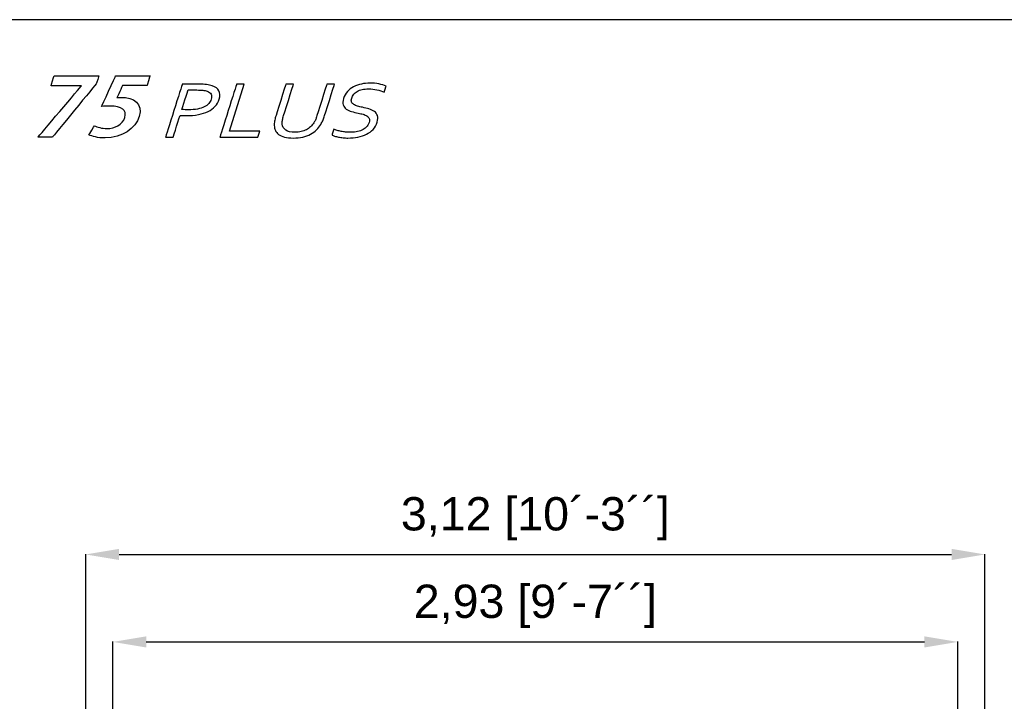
# Model space of a CAD drawing. Header units: millimetres. Extents: x 47009 to 83985, y -19576 to 31053.
# Tile 7 of 30: x 76515 to 79929, y -14940 to -12576. Entities that reach past the tile are written whole.
import ezdxf

# ---------------------------------------------------------------- set-up
doc = ezdxf.new("R2010")
doc.units = ezdxf.units.MM
doc.header["$LTSCALE"] = 50
doc.layers.add('AM_5', color=3, linetype='Continuous', lineweight=25)
doc.layers.add('Layer 1', color=7, linetype='Continuous')
doc.styles.add('Aktuální-ISO', font='arial.ttf')
doc.styles.get("Standard").update_dxf_attribs({"font": 'txt.shx'})
doc.dimstyles.new('AM_ISO$0', dxfattribs={"dimtxt": 3.5, "dimasz": 3.5, "dimexe": 1, "dimexo": 1, "dimgap": 1.5, "dimtad": 1, "dimdsep": 46, "dimtxsty": 'Standard', "dimcen": 0, "dimclrd": 256, "dimclre": 256, "dimclrt": 2, "dimadec": 0, "dimazin": 2, "dimtp": 0.1, "dimtm": 0.1, "dimtfac": 0.71, "dimtdec": 3, "dimtmove": 0, "dimatfit": 3, "dimfxl": 1, "dimlwd": -1, "dimlwe": -1, "dimarcsym": 1})

# ---------------------------------------------------------------- blocks, each defined once
blk = doc.blocks.new('*D213')
at = {"layer": 'AM_5', "linetype": 'ByBlock', "transparency": 16777216}
for p, q in [((76837.9, -15091.7), (76837.9, -14733)), ((76953.4, -14734), (79652.4, -14734)), ((79767.9, -15091.7), (79767.9, -14733))]:
    blk.add_line(p, q, dxfattribs=at)
at = {"layer": 'AM_5', "transparency": 16777216}
for points in [[(76953.4, -14714.8), (76953.4, -14753.3), (76837.9, -14734)], [(79652.4, -14714.8), (79652.4, -14753.3), (79767.9, -14734)]]:
    blk.add_solid(points, dxfattribs=at)
at = {"layer": 'Defpoints', "color": 0, "transparency": 16777216}
for p in [(79767.9, -14734), (76837.9, -15092.7), (79767.9, -15092.7)]:
    blk.add_point(p, dxfattribs=at)
at = {"layer": 'AM_5', "color": 2, "transparency": 16777216, "insert": (78302.9, -14610.5), "char_height": 115.5, "attachment_point": 5, "style": 'Aktuální-ISO'}
blk.add_mtext('2,93 [9´-7´´]', dxfattribs=at)
blk = doc.blocks.new('*D214')
at = {"layer": 'AM_5', "linetype": 'ByBlock', "transparency": 16777216}
for p, q in [((76743.9, -15686.2), (76743.9, -14429.7)), ((76859.4, -14430.7), (79746.4, -14430.7)), ((79861.9, -15686.2), (79861.9, -14429.7))]:
    blk.add_line(p, q, dxfattribs=at)
at = {"layer": 'AM_5', "transparency": 16777216}
for points in [[(76859.4, -14411.4), (76859.4, -14449.9), (76743.9, -14430.7)], [(79746.4, -14411.4), (79746.4, -14449.9), (79861.9, -14430.7)]]:
    blk.add_solid(points, dxfattribs=at)
at = {"layer": 'Defpoints', "color": 0, "transparency": 16777216}
for p in [(79861.9, -14430.7), (76743.9, -15687.2), (79861.9, -15687.2)]:
    blk.add_point(p, dxfattribs=at)
at = {"layer": 'AM_5', "color": 2, "transparency": 16777216, "insert": (78302.9, -14307.1), "char_height": 115.5, "attachment_point": 5, "style": 'Aktuální-ISO'}
blk.add_mtext('3,12 [10´-3´´]', dxfattribs=at)

msp = doc.modelspace()

# ---------------------------------------------------------------- linework, layer by layer
msp.add_lwpolyline([(83889.584, -19576.34), (83889.584, -12576.41), (73989.683, -12576.41), (73989.683, -19576.34)], close=True)
at = {"layer": 'Layer 1', "color": 253}
for points, knots in [([(76729.045, -12805.299), (76729.045, -12805.299), (76728.867, -12805.863), (76728.867, -12805.863), (76728.867, -12805.863), (76728.867, -12805.863), (76578.207, -12983.419), (76578.207, -12983.419), (76578.207, -12983.419), (76578.207, -12983.419), (76628.391, -12983.419), (76628.391, -12983.419), (76628.391, -12983.419), (76628.391, -12983.419), (76781.556, -12796.871), (76781.556, -12796.871), (76781.556, -12796.871), (76781.556, -12796.871), (76789.694, -12771.023), (76789.694, -12771.023), (76789.694, -12771.023), (76789.694, -12771.023), (76634.185, -12771.023), (76634.185, -12771.023), (76634.185, -12771.023), (76634.185, -12771.023), (76623.391, -12805.299), (76623.391, -12805.299), (76623.391, -12805.299), (76623.391, -12805.299), (76729.045, -12805.299), (76729.045, -12805.299)], [0, 0, 0, 0, 0.11111111, 0.11111111, 0.11111111, 0.11111112, 0.22222222, 0.22222222, 0.22222222, 0.22222223, 0.33333333, 0.33333333, 0.33333333, 0.33333334, 0.44444444, 0.44444444, 0.44444444, 0.44444445, 0.55555556, 0.55555556, 0.55555556, 0.55555557, 0.66666667, 0.66666667, 0.66666667, 0.66666668, 0.77777778, 0.77777778, 0.77777778, 0.77777779, 1, 1, 1, 1]), ([(76798.85, -12877.219), (76807.369, -12876.378), (76816.127, -12875.819), (76827.354, -12875.819), (76827.354, -12875.819), (76869.617, -12875.819), (76887.227, -12890.145), (76879.18, -12915.712), (76879.18, -12915.712), (76871.484, -12940.151), (76843.704, -12953.918), (76818.285, -12953.918), (76818.285, -12953.918), (76799.136, -12953.918), (76782.652, -12948.58), (76774.167, -12944.086), (76774.167, -12944.086), (76774.167, -12944.086), (76754.681, -12975.554), (76754.681, -12975.554), (76754.681, -12975.554), (76765.133, -12981.17), (76785.902, -12986.509), (76810.667, -12986.509), (76810.667, -12986.509), (76869.435, -12986.509), (76916.611, -12953.078), (76929.438, -12912.336), (76929.438, -12912.336), (76943.855, -12866.546), (76909.457, -12845.755), (76865.873, -12845.755), (76865.873, -12845.755), (76860.591, -12845.755), (76856.539, -12846.037), (76851.742, -12846.596), (76851.742, -12846.596), (76851.742, -12846.596), (76871.437, -12805.018), (76871.437, -12805.018), (76871.437, -12805.018), (76871.437, -12805.018), (76956.291, -12805.018), (76956.291, -12805.018), (76956.291, -12805.018), (76956.291, -12805.018), (76967.081, -12770.741), (76967.081, -12770.741), (76967.081, -12770.741), (76967.081, -12770.741), (76847.556, -12770.741), (76847.556, -12770.741), (76847.556, -12770.741), (76847.556, -12770.741), (76798.85, -12877.219), (76798.85, -12877.219)], [0, 0, 0, 0, 0.06666667, 0.06666667, 0.06666667, 0.06666668, 0.13333333, 0.13333333, 0.13333333, 0.13333334, 0.2, 0.2, 0.2, 0.20000001, 0.26666667, 0.26666667, 0.26666667, 0.26666668, 0.33333333, 0.33333333, 0.33333333, 0.33333334, 0.4, 0.4, 0.4, 0.40000001, 0.46666667, 0.46666667, 0.46666667, 0.46666668, 0.53333333, 0.53333333, 0.53333333, 0.53333334, 0.6, 0.6, 0.6, 0.60000001, 0.66666667, 0.66666667, 0.66666667, 0.66666668, 0.73333333, 0.73333333, 0.73333333, 0.73333334, 0.8, 0.8, 0.8, 0.80000001, 0.86666667, 0.86666667, 0.86666667, 0.86666668, 1, 1, 1, 1])]:
    msp.add_open_spline(points, degree=3, knots=knots, dxfattribs=at)
at = {"layer": 'Layer 1', "color": 7}
for points, knots in [([(77047.104, -12983.419), (77047.104, -12983.419), (77020.688, -12983.419), (77020.688, -12983.419), (77020.688, -12983.419), (77020.688, -12983.419), (77078.447, -12799.961), (77078.447, -12799.961), (77078.447, -12799.961), (77078.447, -12799.961), (77138.207, -12799.961), (77138.207, -12799.961), (77138.207, -12799.961), (77147.121, -12799.961), (77155.176, -12800.429), (77162.491, -12801.317), (77162.491, -12801.317), (77169.792, -12802.253), (77176.279, -12803.661), (77182.004, -12805.577), (77182.004, -12805.577), (77193.639, -12809.511), (77201.581, -12815.413), (77205.776, -12823.235), (77205.776, -12823.235), (77209.975, -12831.052), (77210.235, -12840.698), (77206.638, -12852.121), (77206.638, -12852.121), (77203.705, -12861.442), (77198.969, -12869.683), (77192.395, -12876.751), (77192.395, -12876.751), (77185.804, -12883.871), (77177.618, -12889.768), (77167.864, -12894.544), (77167.864, -12894.544), (77158.106, -12899.319), (77146.969, -12902.881), (77134.311, -12905.316), (77134.311, -12905.316), (77121.715, -12907.751), (77107.909, -12908.969), (77092.885, -12908.969), (77092.885, -12908.969), (77085.727, -12908.969), (77078.334, -12908.687), (77070.807, -12908.128), (77070.807, -12908.128), (77070.807, -12908.128), (77047.104, -12983.419), (77047.104, -12983.419)], [0, 0, 0, 0, 0.07142857, 0.07142857, 0.07142857, 0.07142858, 0.14285714, 0.14285714, 0.14285714, 0.14285715, 0.21428571, 0.21428571, 0.21428571, 0.21428572, 0.28571429, 0.28571429, 0.28571429, 0.2857143, 0.35714286, 0.35714286, 0.35714286, 0.35714287, 0.42857143, 0.42857143, 0.42857143, 0.42857144, 0.5, 0.5, 0.5, 0.50000001, 0.57142857, 0.57142857, 0.57142857, 0.57142858, 0.64285714, 0.64285714, 0.64285714, 0.64285715, 0.71428571, 0.71428571, 0.71428571, 0.71428572, 0.78571429, 0.78571429, 0.78571429, 0.7857143, 0.85714286, 0.85714286, 0.85714286, 0.85714287, 1, 1, 1, 1]), ([(77293.17, -12799.961), (77293.17, -12799.961), (77241.777, -12963.191), (77241.777, -12963.191), (77241.777, -12963.191), (77241.777, -12963.191), (77347.046, -12963.191), (77347.046, -12963.191), (77347.046, -12963.191), (77347.046, -12963.191), (77340.676, -12983.419), (77340.676, -12983.419), (77340.676, -12983.419), (77340.676, -12983.419), (77208.996, -12983.419), (77208.996, -12983.419), (77208.996, -12983.419), (77208.996, -12983.419), (77266.754, -12799.961), (77266.754, -12799.961), (77266.754, -12799.961), (77266.754, -12799.961), (77293.17, -12799.961), (77293.17, -12799.961)], [0, 0, 0, 0, 0.14285714, 0.14285714, 0.14285714, 0.14285715, 0.28571429, 0.28571429, 0.28571429, 0.2857143, 0.42857143, 0.42857143, 0.42857143, 0.42857144, 0.57142857, 0.57142857, 0.57142857, 0.57142858, 0.71428571, 0.71428571, 0.71428571, 0.71428572, 1, 1, 1, 1]), ([(77469.6, -12966.844), (77477.413, -12966.844), (77484.654, -12966.047), (77491.188, -12964.504), (77491.188, -12964.504), (77497.732, -12962.957), (77503.707, -12960.756), (77509.102, -12957.944), (77509.102, -12957.944), (77514.519, -12955.093), (77519.316, -12951.721), (77523.601, -12947.739), (77523.601, -12947.739), (77527.826, -12943.761), (77531.523, -12939.358), (77534.651, -12934.488), (77534.651, -12934.488), (77536.696, -12931.493), (77538.469, -12928.118), (77540.076, -12924.422), (77540.076, -12924.422), (77541.68, -12920.721), (77543.019, -12917.163), (77544.111, -12913.697), (77544.111, -12913.697), (77544.111, -12913.697), (77579.921, -12799.961), (77579.921, -12799.961), (77579.921, -12799.961), (77579.921, -12799.961), (77606.337, -12799.961), (77606.337, -12799.961), (77606.337, -12799.961), (77606.337, -12799.961), (77570.691, -12913.185), (77570.691, -12913.185), (77570.691, -12913.185), (77569.335, -12917.493), (77567.658, -12921.939), (77565.634, -12926.619), (77565.634, -12926.619), (77563.676, -12931.255), (77561.427, -12935.61), (77558.948, -12939.636), (77558.948, -12939.636), (77554.788, -12946.378), (77549.787, -12952.653), (77543.846, -12958.412), (77543.846, -12958.412), (77537.962, -12964.175), (77531.059, -12969.137), (77523.185, -12973.353), (77523.185, -12973.353), (77515.307, -12977.569), (77506.407, -12980.845), (77496.462, -12983.233), (77496.462, -12983.233), (77486.521, -12985.621), (77475.372, -12986.791), (77462.992, -12986.791), (77462.992, -12986.791), (77451.157, -12986.791), (77441.152, -12985.712), (77432.875, -12983.51), (77432.875, -12983.51), (77424.655, -12981.313), (77417.964, -12978.267), (77412.803, -12974.384), (77412.803, -12974.384), (77407.642, -12970.493), (77403.803, -12965.904), (77401.424, -12960.522), (77401.424, -12960.522), (77399.037, -12955.184), (77397.672, -12949.377), (77397.407, -12943.055), (77397.407, -12943.055), (77397.243, -12938.513), (77397.633, -12933.595), (77398.551, -12928.4), (77398.551, -12928.4), (77399.474, -12923.204), (77400.752, -12918.099), (77402.299, -12913.185), (77402.299, -12913.185), (77402.299, -12913.185), (77437.945, -12799.961), (77437.945, -12799.961), (77437.945, -12799.961), (77437.945, -12799.961), (77464.357, -12799.961), (77464.357, -12799.961), (77464.357, -12799.961), (77464.357, -12799.961), (77428.546, -12913.697), (77428.546, -12913.697), (77428.546, -12913.697), (77427.268, -12917.77), (77426.258, -12922.034), (77425.617, -12926.337), (77425.617, -12926.337), (77424.958, -12930.696), (77424.824, -12934.626), (77425.188, -12938.188), (77425.188, -12938.188), (77426.128, -12947.085), (77430.206, -12954.061), (77437.347, -12959.162), (77437.347, -12959.162), (77444.493, -12964.27), (77455.235, -12966.844), (77469.6, -12966.844)], [0, 0, 0, 0, 0.03448276, 0.03448276, 0.03448276, 0.03448277, 0.06896552, 0.06896552, 0.06896552, 0.06896553, 0.10344828, 0.10344828, 0.10344828, 0.10344829, 0.13793103, 0.13793103, 0.13793103, 0.13793104, 0.17241379, 0.17241379, 0.17241379, 0.1724138, 0.20689655, 0.20689655, 0.20689655, 0.20689656, 0.24137931, 0.24137931, 0.24137931, 0.24137932, 0.27586207, 0.27586207, 0.27586207, 0.27586208, 0.31034483, 0.31034483, 0.31034483, 0.31034484, 0.34482759, 0.34482759, 0.34482759, 0.3448276, 0.37931034, 0.37931034, 0.37931034, 0.37931035, 0.4137931, 0.4137931, 0.4137931, 0.41379311, 0.44827586, 0.44827586, 0.44827586, 0.44827587, 0.48275862, 0.48275862, 0.48275862, 0.48275863, 0.51724138, 0.51724138, 0.51724138, 0.51724139, 0.55172414, 0.55172414, 0.55172414, 0.55172415, 0.5862069, 0.5862069, 0.5862069, 0.58620691, 0.62068966, 0.62068966, 0.62068966, 0.62068967, 0.65517241, 0.65517241, 0.65517241, 0.65517242, 0.68965517, 0.68965517, 0.68965517, 0.68965518, 0.72413793, 0.72413793, 0.72413793, 0.72413794, 0.75862069, 0.75862069, 0.75862069, 0.7586207, 0.79310345, 0.79310345, 0.79310345, 0.79310346, 0.82758621, 0.82758621, 0.82758621, 0.82758622, 0.86206897, 0.86206897, 0.86206897, 0.86206898, 0.89655172, 0.89655172, 0.89655172, 0.89655173, 0.93103448, 0.93103448, 0.93103448, 0.93103449, 1, 1, 1, 1]), ([(77666.002, -12848.329), (77664.303, -12853.715), (77664.169, -12858.161), (77665.651, -12861.676), (77665.651, -12861.676), (77667.12, -12865.233), (77669.611, -12868.136), (77673.238, -12870.429), (77673.238, -12870.429), (77676.878, -12872.678), (77681.281, -12874.602), (77686.546, -12876.053), (77686.546, -12876.053), (77691.815, -12877.501), (77697.384, -12878.861), (77703.134, -12880.17), (77703.134, -12880.17), (77710.951, -12881.903), (77718.547, -12883.823), (77725.975, -12885.929), (77725.975, -12885.929), (77733.398, -12888.035), (77739.637, -12890.943), (77744.803, -12894.639), (77744.803, -12894.639), (77749.964, -12898.339), (77753.565, -12903.162), (77755.601, -12909.108), (77755.601, -12909.108), (77757.634, -12915.053), (77757.157, -12922.688), (77754.21, -12932.052), (77754.21, -12932.052), (77751.216, -12941.56), (77746.549, -12949.754), (77740.127, -12956.683), (77740.127, -12956.683), (77733.722, -12963.568), (77726.053, -12969.228), (77717.169, -12973.678), (77717.169, -12973.678), (77708.282, -12978.128), (77698.445, -12981.404), (77687.53, -12983.562), (77687.53, -12983.562), (77676.618, -12985.712), (77665.109, -12986.791), (77653.006, -12986.791), (77653.006, -12986.791), (77647.39, -12986.791), (77641.753, -12986.509), (77636.111, -12985.902), (77636.111, -12985.902), (77630.417, -12985.291), (77625.113, -12984.494), (77620.082, -12983.51), (77620.082, -12983.51), (77615.051, -12982.527), (77610.635, -12981.361), (77606.74, -12980.096), (77606.74, -12980.096), (77602.844, -12978.83), (77599.846, -12977.517), (77597.77, -12976.252), (77597.77, -12976.252), (77597.77, -12976.252), (77604.183, -12955.886), (77604.183, -12955.886), (77604.183, -12955.886), (77607.515, -12957.528), (77611.411, -12958.975), (77615.822, -12960.336), (77615.822, -12960.336), (77620.242, -12961.692), (77624.879, -12962.862), (77629.754, -12963.802), (77629.754, -12963.802), (77634.633, -12964.734), (77639.569, -12965.484), (77644.673, -12966.047), (77644.673, -12966.047), (77649.795, -12966.563), (77654.662, -12966.844), (77659.285, -12966.844), (77659.285, -12966.844), (77666.765, -12966.844), (77674.153, -12966.281), (77681.316, -12965.202), (77681.316, -12965.202), (77688.492, -12964.08), (77695.065, -12962.256), (77700.98, -12959.725), (77700.98, -12959.725), (77706.96, -12957.151), (77712.138, -12953.637), (77716.55, -12949.238), (77716.55, -12949.238), (77720.983, -12944.788), (77724.207, -12939.263), (77726.317, -12932.568), (77726.317, -12932.568), (77728.042, -12927.087), (77728.146, -12922.545), (77726.625, -12918.988), (77726.625, -12918.988), (77725.16, -12915.43), (77722.564, -12912.479), (77718.898, -12910.139), (77718.898, -12910.139), (77715.241, -12907.795), (77710.76, -12905.927), (77705.513, -12904.428), (77705.513, -12904.428), (77700.192, -12902.976), (77694.619, -12901.62), (77688.687, -12900.354), (77688.687, -12900.354), (77680.804, -12898.669), (77673.23, -12896.844), (77665.902, -12894.778), (77665.902, -12894.778), (77658.518, -12892.719), (77652.317, -12889.864), (77647.191, -12886.211), (77647.191, -12886.211), (77642.069, -12882.562), (77638.498, -12877.83), (77636.514, -12872.071), (77636.514, -12872.071), (77634.529, -12866.312), (77634.936, -12858.911), (77637.749, -12849.971), (77637.749, -12849.971), (77640.682, -12840.65), (77645.198, -12832.595), (77651.325, -12825.9), (77651.325, -12825.9), (77657.465, -12819.162), (77664.667, -12813.585), (77672.874, -12809.186), (77672.874, -12809.186), (77681.129, -12804.827), (77690.026, -12801.551), (77699.607, -12799.445), (77699.607, -12799.445), (77709.183, -12797.339), (77719.024, -12796.308), (77729.155, -12796.308), (77729.155, -12796.308), (77740.656, -12796.308), (77751.034, -12797.244), (77760.407, -12799.12), (77760.407, -12799.12), (77769.775, -12800.992), (77778.069, -12803.471), (77785.44, -12806.469), (77785.44, -12806.469), (77785.44, -12806.469), (77778.91, -12827.213), (77778.91, -12827.213), (77778.91, -12827.213), (77770.993, -12824.028), (77762.578, -12821.406), (77753.69, -12819.396), (77753.69, -12819.396), (77744.803, -12817.376), (77734.949, -12816.349), (77724.137, -12816.254), (77724.137, -12816.254), (77715.991, -12816.254), (77708.659, -12817.004), (77702.137, -12818.503), (77702.137, -12818.503), (77695.663, -12820.002), (77689.978, -12822.156), (77685.133, -12824.964), (77685.133, -12824.964), (77680.297, -12827.729), (77676.267, -12831.1), (77673.091, -12835.078), (77673.091, -12835.078), (77669.906, -12839.06), (77667.531, -12843.463), (77666.002, -12848.329)], [0, 0, 0, 0, 0.0212766, 0.0212766, 0.0212766, 0.02127661, 0.04255319, 0.04255319, 0.04255319, 0.0425532, 0.06382979, 0.06382979, 0.06382979, 0.0638298, 0.08510638, 0.08510638, 0.08510638, 0.08510639, 0.10638298, 0.10638298, 0.10638298, 0.10638299, 0.12765957, 0.12765957, 0.12765957, 0.12765958, 0.14893617, 0.14893617, 0.14893617, 0.14893618, 0.17021277, 0.17021277, 0.17021277, 0.17021278, 0.19148936, 0.19148936, 0.19148936, 0.19148937, 0.21276596, 0.21276596, 0.21276596, 0.21276597, 0.23404255, 0.23404255, 0.23404255, 0.23404256, 0.25531915, 0.25531915, 0.25531915, 0.25531916, 0.27659574, 0.27659574, 0.27659574, 0.27659575, 0.29787234, 0.29787234, 0.29787234, 0.29787235, 0.31914894, 0.31914894, 0.31914894, 0.31914895, 0.34042553, 0.34042553, 0.34042553, 0.34042554, 0.36170213, 0.36170213, 0.36170213, 0.36170214, 0.38297872, 0.38297872, 0.38297872, 0.38297873, 0.40425532, 0.40425532, 0.40425532, 0.40425533, 0.42553191, 0.42553191, 0.42553191, 0.42553192, 0.44680851, 0.44680851, 0.44680851, 0.44680852, 0.46808511, 0.46808511, 0.46808511, 0.46808512, 0.4893617, 0.4893617, 0.4893617, 0.48936171, 0.5106383, 0.5106383, 0.5106383, 0.51063831, 0.53191489, 0.53191489, 0.53191489, 0.5319149, 0.55319149, 0.55319149, 0.55319149, 0.5531915, 0.57446809, 0.57446809, 0.57446809, 0.5744681, 0.59574468, 0.59574468, 0.59574468, 0.59574469, 0.61702128, 0.61702128, 0.61702128, 0.61702129, 0.63829787, 0.63829787, 0.63829787, 0.63829788, 0.65957447, 0.65957447, 0.65957447, 0.65957448, 0.68085106, 0.68085106, 0.68085106, 0.68085107, 0.70212766, 0.70212766, 0.70212766, 0.70212767, 0.72340426, 0.72340426, 0.72340426, 0.72340427, 0.74468085, 0.74468085, 0.74468085, 0.74468086, 0.76595745, 0.76595745, 0.76595745, 0.76595746, 0.78723404, 0.78723404, 0.78723404, 0.78723405, 0.80851064, 0.80851064, 0.80851064, 0.80851065, 0.82978723, 0.82978723, 0.82978723, 0.82978724, 0.85106383, 0.85106383, 0.85106383, 0.85106384, 0.87234043, 0.87234043, 0.87234043, 0.87234044, 0.89361702, 0.89361702, 0.89361702, 0.89361703, 0.91489362, 0.91489362, 0.91489362, 0.91489363, 0.93617021, 0.93617021, 0.93617021, 0.93617022, 0.95744681, 0.95744681, 0.95744681, 0.95744682, 1, 1, 1, 1]), ([(77077.251, -12887.662), (77080.67, -12887.992), (77084.318, -12888.269), (77088.114, -12888.46), (77088.114, -12888.46), (77091.91, -12888.646), (77095.511, -12888.737), (77098.978, -12888.737), (77098.978, -12888.737), (77111.302, -12888.737), (77122.079, -12887.896), (77131.291, -12886.258), (77131.291, -12886.258), (77140.499, -12884.62), (77148.351, -12882.228), (77154.786, -12879.095), (77154.786, -12879.095), (77161.295, -12875.91), (77166.46, -12872.071), (77170.351, -12867.577), (77170.351, -12867.577), (77174.26, -12863.036), (77177.094, -12857.884), (77178.905, -12852.121), (77178.905, -12852.121), (77181.146, -12845.005), (77180.955, -12839.151), (77178.381, -12834.562), (77178.381, -12834.562), (77175.794, -12830.021), (77171.162, -12826.559), (77164.536, -12824.171), (77164.536, -12824.171), (77160.376, -12822.719), (77155.358, -12821.688), (77149.556, -12821.077), (77149.556, -12821.077), (77143.749, -12820.47), (77136.846, -12820.189), (77128.925, -12820.189), (77128.925, -12820.189), (77128.925, -12820.189), (77098.493, -12820.189), (77098.493, -12820.189), (77098.493, -12820.189), (77098.493, -12820.189), (77077.251, -12887.662), (77077.251, -12887.662)], [0, 0, 0, 0, 0.07692308, 0.07692308, 0.07692308, 0.07692309, 0.15384615, 0.15384615, 0.15384615, 0.15384616, 0.23076923, 0.23076923, 0.23076923, 0.23076924, 0.30769231, 0.30769231, 0.30769231, 0.30769232, 0.38461538, 0.38461538, 0.38461538, 0.38461539, 0.46153846, 0.46153846, 0.46153846, 0.46153847, 0.53846154, 0.53846154, 0.53846154, 0.53846155, 0.61538462, 0.61538462, 0.61538462, 0.61538463, 0.69230769, 0.69230769, 0.69230769, 0.6923077, 0.76923077, 0.76923077, 0.76923077, 0.76923078, 0.84615385, 0.84615385, 0.84615385, 0.84615386, 1, 1, 1, 1])]:
    msp.add_open_spline(points, degree=3, knots=knots, dxfattribs=at)

# ---------------------------------------------------------------- dimensions: what is measured, and where the dimension line sits
at = {"layer": 'AM_5'}
for base, p1, p2, text, picture, middle in [((79861.89, -14430.65), (76743.921, -15687.223), (79861.89, -15687.224), '3,12 [10´-3´´]', '*D214', (78302.905, -14307.131)), ((79767.89, -14734.036), (76837.92, -15092.73), (79767.89, -15092.729), '2,93 [9´-7´´]', '*D213', (78302.905, -14610.517))]:
    dim = msp.add_linear_dim(base=base, p1=p1, p2=p2, text=text, dimstyle='AM_ISO$0', override={"dimtxt": 115.5, "dimasz": 115.5, "dimgap": 49.5, "dimtxsty": 'Aktuální-ISO'}, dxfattribs=at)
    dim.commit()
    dim.dimension.update_dxf_attribs({"geometry": picture, "text_midpoint": middle})

doc.saveas('drawing.dxf')
